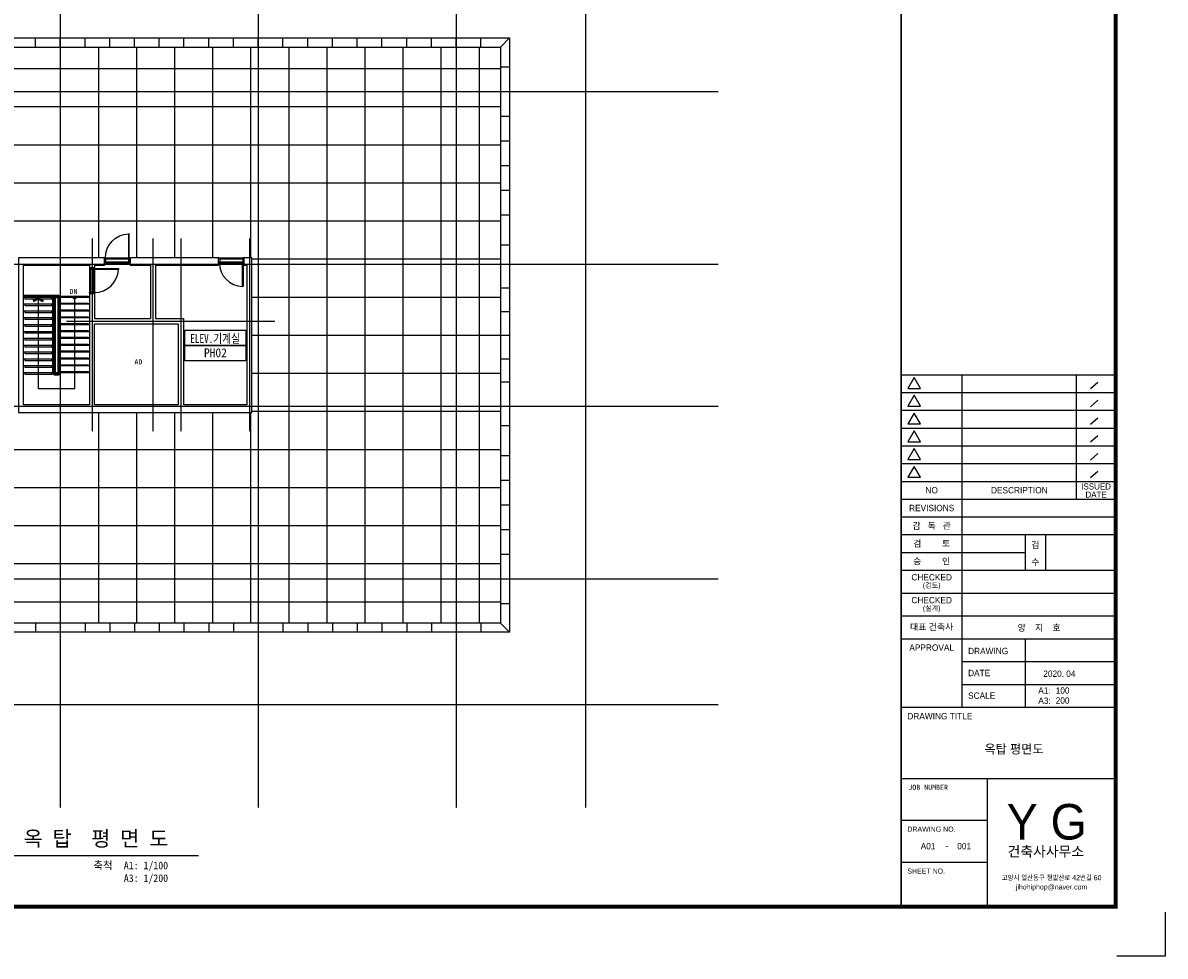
# Model space of a CAD drawing. Header units: millimetres. Extents: x 3921771 to 4005871, y -5256172 to -5196772.
# Tile 2 of 3: x 3960859 to 4005871, y -5256172 to -5219414. Entities that reach past the tile are written whole.
import ezdxf
from ezdxf.enums import TextEntityAlignment as Align

# ---------------------------------------------------------------- set-up
doc = ezdxf.new("R2010")
doc.units = ezdxf.units.MM
doc.header["$MEASUREMENT"] = 0
doc.linetypes.add('CEN', pattern=[66, 60, -2, 2, -2])
doc.layers.get('0').update_dxf_attribs({"linetype": 'CONTINUOUS'})
for name, color, linetype in [('0-TEX(타이틀)', 2, 'CONTINUOUS'), ('3', 3, 'CONTINUOUS'), ('A_GE_FORM', 7, 'CONTINUOUS'), ('A_GE_TEXT', 3, 'CONTINUOUS'), ('CEN', 13, 'CEN'), ('DO', 7, 'CONTINUOUS'), ('DOR', 4, 'CONTINUOUS'), ('EL3', 7, 'CONTINUOUS'), ('HA', 9, 'CONTINUOUS'), ('HATS', 8, 'CONTINUOUS'), ('RBO', 1, 'CONTINUOUS'), ('ST', 7, 'CONTINUOUS'), ('ST2', 6, 'CONTINUOUS'), ('SY', 1, 'CONTINUOUS'), ('TE1', 3, 'CONTINUOUS'), ('TE2', 2, 'CONTINUOUS'), ('WA1', 2, 'CONTINUOUS')]:
    doc.layers.add(name, color=color, linetype=linetype)
doc.styles.add('SDP-S', font='txt')
doc.styles.add('굴림', font='txt')
doc.styles.add('나눔고딕', font='txt')
doc.styles.add('돋움', font='txt')
doc.styles.add('돋움체', font='txt')
doc.styles.add('울릉도L', font='HYWULM.TTF')

# ---------------------------------------------------------------- blocks, each defined once
blk = doc.blocks.new('D_1000')
at = {"layer": 'DO'}
blk.add_lwpolyline([(570687, -959494), (570687, -958554), (570722, -958554), (570722, -959494)], close=True, dxfattribs=at)
for points in [[(570702, -959654), (570702, -959534), (570687, -959534), (570687, -959494), (570657, -959494), (570657, -959694), (570687, -959694), (570702, -959654)], [(571612, -959654), (571612, -959534), (571627, -959534), (571627, -959494), (571657, -959494), (571657, -959694), (571627, -959694), (571612, -959654)]]:
    blk.add_lwpolyline(points, dxfattribs=at)
blk.add_arc((570687, -959494), 940, 0, 87.8662, dxfattribs=at)
blk = doc.blocks.new('sheet _서영')
at = {"layer": 'A_GE_FORM', "color": 161}
for p, q in [((-361952.99, -1058829.43), (-361868.89, -1058829.43)), ((-361928.99, -1058960.43), (-361928.99, -1058829.43)), ((-361883.91, -1058878.43), (-361883.91, -1058829.43)), ((-361875.5, -1058832.51), (-361878.46, -1058835.03)), ((-361952.99, -1058836.43), (-361868.89, -1058836.43)), ((-361875.5, -1058839.51), (-361878.46, -1058842.03)), ((-361952.99, -1058843.43), (-361868.89, -1058843.43)), ((-361875.5, -1058846.51), (-361878.46, -1058849.03)), ((-361952.99, -1058850.43), (-361868.89, -1058850.43)), ((-361875.5, -1058853.51), (-361878.46, -1058856.03)), ((-361952.99, -1058857.43), (-361868.89, -1058857.43)), ((-361952.99, -1058864.43), (-361868.89, -1058864.43)), ((-361875.5, -1058860.51), (-361878.46, -1058863.03)), ((-361875.5, -1058867.51), (-361878.46, -1058870.03)), ((-361952.99, -1058871.43), (-361868.89, -1058871.43)), ((-361952.99, -1058878.43), (-361868.49, -1058878.43)), ((-361952.99, -1058885.43), (-361868.49, -1058885.43)), ((-361952.99, -1058892.43), (-361868.49, -1058892.43)), ((-361903.99, -1058906.43), (-361903.99, -1058892.43)), ((-361895.99, -1058906.43), (-361895.99, -1058892.43)), ((-361952.99, -1058899.43), (-361903.99, -1058899.43)), ((-361952.99, -1058906.43), (-361868.49, -1058906.43)), ((-361952.99, -1058915.43), (-361868.49, -1058915.43)), ((-361952.99, -1058924.43), (-361868.49, -1058924.43)), ((-361952.99, -1058933.43), (-361868.49, -1058933.43)), ((-361903.99, -1058960.43), (-361903.99, -1058933.43)), ((-361928.99, -1058942.43), (-361868.49, -1058942.43)), ((-361928.99, -1058951.43), (-361868.49, -1058951.43)), ((-361952.99, -1058960.43), (-361868.49, -1058960.43)), ((-361952.99, -1058988.43), (-361868.49, -1058988.43)), ((-361918.99, -1059038.93), (-361918.99, -1058988.43)), ((-361952.99, -1059004.93), (-361918.99, -1059004.93)), ((-361952.99, -1059021.43), (-361918.99, -1059021.43))]:
    blk.add_line(p, q, dxfattribs=at)
at = {"layer": 'A_GE_FORM'}
for p, q in [((-361848.99, -1059041.18), (-361848.99, -1059058.43)), ((-361848.99, -1059058.43), (-361867.99, -1059058.43))]:
    blk.add_line(p, q, dxfattribs=at)
at = {"layer": 'A_GE_FORM', "const_width": 1.5}
blk.add_lwpolyline([(-361868.49, -1059038.93), (-362670.49, -1059038.93), (-362670.49, -1058483.93), (-361868.49, -1058483.93)], close=True, dxfattribs=at)
at = {"layer": 'A_GE_FORM', "const_width": 0.6}
blk.add_lwpolyline([(-361952.99, -1059038.93), (-361952.99, -1058483.93)], dxfattribs=at)
at = {"layer": 'A_GE_FORM', "color": 7}
for points in [[(-361947.88, -1058830.55), (-361950.34, -1058834.82), (-361945.41, -1058834.82)], [(-361947.88, -1058837.55), (-361950.34, -1058841.82), (-361945.41, -1058841.82)], [(-361947.88, -1058844.55), (-361950.34, -1058848.82), (-361945.41, -1058848.82)], [(-361947.88, -1058851.55), (-361950.34, -1058855.82), (-361945.41, -1058855.82)], [(-361947.88, -1058858.55), (-361950.34, -1058862.82), (-361945.41, -1058862.82)], [(-361947.88, -1058865.55), (-361950.34, -1058869.82), (-361945.41, -1058869.82)]]:
    blk.add_lwpolyline(points, close=True, dxfattribs=at)
at = {"layer": 'A_GE_TEXT'}
for s, height, style, p in [('NO', 2.5, '돋움', (-361940.99, -1058874.93)), ('DESCRIPTION', 2.5, '돋움', (-361906.45, -1058874.93)), ('ISSUED', 2.4, '돋움', (-361876.2, -1058873.45)), ('DATE', 2.4, '돋움', (-361876.2, -1058876.65)), ('REVISIONS', 2.5, '돋움', (-361940.99, -1058881.93)), ('감   독   관', 2.5, '돋움', (-361940.99, -1058888.93)), ('검         토', 2.5, '돋움', (-361940.99, -1058895.93)), ('승         인', 2.5, '돋움', (-361940.99, -1058902.93)), ('CHECKED', 2.5, '돋움', (-361940.99, -1058909.21)), ('(검토)', 2, '돋움', (-361940.99, -1058912.39)), ('CHECKED', 2.5, '돋움', (-361940.99, -1058918.21)), ('(설계)', 2, '돋움', (-361940.99, -1058921.39)), ('대표 건축사', 2.5, '돋움', (-361940.99, -1058928.78)), ('APPROVAL', 2.5, '돋움', (-361940.99, -1058936.93)), ('-', 2.5, '나눔고딕', (-361934.99, -1059014.93))]:
    blk.add_text(s, height=height, dxfattribs=dict(at, style=style)).set_placement(p, align=Align.MIDDLE_CENTER)
for s, height, style, p in [('검', 2.5, '돋움', (-361901.77, -1058897.75)), ('수', 2.5, '돋움', (-361901.77, -1058904.47)), ('Y G', 14, '울릉도L', (-361911.43, -1059012.51)), ('건축사사무소', 4, '돋움', (-361911.07, -1059019.2))]:
    blk.add_text(s, height=height, dxfattribs=dict(at, style=style)).set_placement(p)
for s, height, style, p in [('DRAWING', 2.5, '돋움', (-361926.65, -1058938.25)), ('DATE', 2.5, '돋움', (-361926.65, -1058946.92)), ('SCALE', 2.5, '돋움', (-361926.65, -1058955.83)), ('A1:', 2.5, '돋움', (-361898.99, -1058953.83)), ('A3:', 2.5, '돋움', (-361898.99, -1058957.83)), ('DRAWING TITLE', 2.5, '돋움', (-361950.58, -1058963.93)), ('JOB NUMBER', 2, '나눔고딕', (-361950.2, -1058991.93)), ('DRAWING NO.', 2, '돋움', (-361950.59, -1059008.43)), ('SHEET NO.', 2, '돋움', (-361950.59, -1059024.93))]:
    blk.add_text(s, height=height, dxfattribs=dict(at, style=style)).set_placement(p, align=Align.MIDDLE_LEFT)
at = {"layer": 'A_GE_TEXT', "style": '돋움', "width": 0.9}
for s, p in [('고양시 일산동구 정발산로 42번길 60', (-361893.74, -1059027.54)), ('jihohiphop@naver.com', (-361893.74, -1059031.18))]:
    blk.add_text(s, height=2, dxfattribs=at).set_placement(p, align=Align.MIDDLE_CENTER)
blk = doc.blocks.new('ARROW1')
for p, q in [((0, 0), (0.29, 0.5)), ((0, 0), (0.29, -0.5)), ((0.16, 0), (0.41, 0.43)), ((0.16, 0), (0.41, -0.43)), ((0.29, 0.5), (0.41, 0.43)), ((0.29, -0.5), (0.41, -0.43))]:
    blk.add_line(p, q)

msp = doc.modelspace()

# ---------------------------------------------------------------- linework, layer by layer
at = {"layer": 'CEN'}
for p, q in [((3962334.289, -5205977.477), (3962334.289, -5250325.917)), ((3970134.289, -5205977.477), (3970134.289, -5250325.917)), ((3977934.289, -5205977.477), (3977934.289, -5250325.917)), ((3983034.289, -5205977.477), (3983034.289, -5250325.917)), ((3937398.874, -5222112.953), (3988257.54, -5222112.953)), ((3963584.289, -5227912.953), (3963584.289, -5235512.953)), ((3965984.289, -5227912.953), (3965984.289, -5235512.953)), ((3967084.289, -5227912.953), (3967084.289, -5235512.953)), ((3969784.289, -5227912.953), (3969784.289, -5235512.953)), ((3937398.874, -5228912.953), (3988257.54, -5228912.953)), ((3962584.289, -5231162.953), (3970784.289, -5231162.953)), ((3937398.874, -5234512.953), (3988257.54, -5234512.953)), ((3937398.874, -5241312.953), (3988257.54, -5241312.953)), ((3937398.874, -5246262.953), (3988257.54, -5246262.953))]:
    msp.add_line(p, q, dxfattribs=at)
at = {"layer": 'DOR', "ltscale": 1000}
for p, q in [((3964114.289, -5228662.953), (3965054.289, -5228662.953)), ((3964114.289, -5228862.953), (3965054.289, -5228862.953)), ((3964129.289, -5228702.953), (3965039.289, -5228702.953)), ((3964129.289, -5228822.953), (3965046.789, -5228822.953)), ((3968604.289, -5228662.953), (3969544.289, -5228662.953)), ((3968604.289, -5228862.953), (3969544.289, -5228862.953)), ((3968619.289, -5228702.953), (3969529.289, -5228702.953)), ((3968619.289, -5228822.953), (3969536.789, -5228822.953)), ((3963484.289, -5229092.953), (3963484.289, -5230032.953)), ((3963524.289, -5229107.953), (3963524.289, -5230025.453)), ((3963644.289, -5229107.953), (3963644.289, -5230017.953)), ((3963684.289, -5229092.953), (3963684.289, -5230032.953))]:
    msp.add_line(p, q, dxfattribs=at)
at = {"layer": 'EL3', "ltscale": 1000}
for points in [[(3960884.289, -5230139.953), (3962264.289, -5230139.953, -0.414213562), (3962322.289, -5230197.953), (3962322.289, -5233227.953, -0.414213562), (3962264.289, -5233285.953), (3962104.289, -5233285.953, -0.414213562), (3962046.289, -5233227.953), (3962046.289, -5230227.953)], [(3960884.289, -5230177.953), (3962264.289, -5230177.953, -0.414213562), (3962284.289, -5230197.953), (3962284.289, -5233227.953, -0.414213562), (3962264.289, -5233247.953), (3962104.289, -5233247.953, -0.414213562), (3962084.289, -5233227.953), (3962084.289, -5230227.953)]]:
    msp.add_lwpolyline(points, format="xyb", dxfattribs=at)
msp.add_lwpolyline([(3962134.289, -5233197.953), (3962134.289, -5230227.953), (3962234.289, -5230227.953), (3962234.289, -5233197.953)], close=True, dxfattribs=at)
at = {"layer": 'HA', "ltscale": 1000}
for p, q in [((3961359.289, -5220367.953), (3961359.289, -5220007.953)), ((3962334.289, -5220367.953), (3962334.289, -5220007.953)), ((3963309.289, -5220367.953), (3963309.289, -5220007.953)), ((3964284.289, -5220367.953), (3964284.289, -5220007.953)), ((3965259.289, -5220367.953), (3965259.289, -5220007.953)), ((3966234.289, -5220367.953), (3966234.289, -5220007.953)), ((3967209.289, -5220367.953), (3967209.289, -5220007.953)), ((3968184.289, -5220367.953), (3968184.289, -5220007.953)), ((3969159.289, -5220367.953), (3969159.289, -5220007.953)), ((3970134.289, -5220367.953), (3970134.289, -5220007.953)), ((3971109.289, -5220367.953), (3971109.289, -5220007.953)), ((3972084.289, -5220367.953), (3972084.289, -5220007.953)), ((3973059.289, -5220367.953), (3973059.289, -5220007.953)), ((3974034.289, -5220367.953), (3974034.289, -5220007.953)), ((3975009.289, -5220367.953), (3975009.289, -5220007.953)), ((3975984.289, -5220367.953), (3975984.289, -5220007.953)), ((3976959.289, -5220367.953), (3976959.289, -5220007.953)), ((3977934.289, -5220367.953), (3977934.289, -5220007.953)), ((3978909.289, -5220367.953), (3978909.289, -5220007.953)), ((3979679.289, -5220367.953), (3980039.289, -5220007.953)), ((3979679.289, -5221141.524), (3980039.289, -5221141.524)), ((3979679.289, -5222112.953), (3980039.289, -5222112.953)), ((3979679.289, -5223084.381), (3980039.289, -5223084.381)), ((3979679.289, -5224055.81), (3980039.289, -5224055.81)), ((3979679.289, -5225027.239), (3980039.289, -5225027.239)), ((3979679.289, -5225998.667), (3980039.289, -5225998.667)), ((3979679.289, -5226970.096), (3980039.289, -5226970.096)), ((3979679.289, -5228151.697), (3980039.289, -5228151.697)), ((3979679.289, -5228912.953), (3980039.289, -5228912.953)), ((3979679.289, -5229846.286), (3980039.289, -5229846.286)), ((3979679.289, -5230779.619), (3980039.289, -5230779.619)), ((3979679.289, -5231712.953), (3980039.289, -5231712.953)), ((3979679.289, -5232646.286), (3980039.289, -5232646.286)), ((3979679.289, -5233554.619), (3980039.289, -5233554.619)), ((3979679.289, -5234512.953), (3980039.289, -5234512.953)), ((3979679.289, -5235274.209), (3980039.289, -5235274.209)), ((3979679.289, -5236455.81), (3980039.289, -5236455.81)), ((3979679.289, -5237427.239), (3980039.289, -5237427.239)), ((3979679.289, -5238398.667), (3980039.289, -5238398.667)), ((3979679.289, -5239370.096), (3980039.289, -5239370.096)), ((3979679.289, -5240341.524), (3980039.289, -5240341.524)), ((3979679.289, -5241311.368), (3980039.289, -5241311.368)), ((3979679.289, -5242284.381), (3980039.289, -5242284.381)), ((3961359.289, -5243057.953), (3961359.289, -5243417.953)), ((3962334.289, -5243057.953), (3962334.289, -5243417.953)), ((3963309.289, -5243057.953), (3963309.289, -5243417.953)), ((3964284.289, -5243057.953), (3964284.289, -5243417.953)), ((3965259.289, -5243057.953), (3965259.289, -5243417.953)), ((3966234.289, -5243057.953), (3966234.289, -5243417.953)), ((3967209.289, -5243057.953), (3967209.289, -5243417.953)), ((3968184.289, -5243057.953), (3968184.289, -5243417.953)), ((3969159.289, -5243057.953), (3969159.289, -5243417.953)), ((3970134.289, -5243057.953), (3970134.289, -5243417.953)), ((3971109.289, -5243057.953), (3971109.289, -5243417.953)), ((3972084.289, -5243057.953), (3972084.289, -5243417.953)), ((3973059.289, -5243057.953), (3973059.289, -5243417.953)), ((3974034.289, -5243057.953), (3974034.289, -5243417.953)), ((3975009.289, -5243057.953), (3975009.289, -5243417.953)), ((3975984.289, -5243057.953), (3975984.289, -5243417.953)), ((3976959.289, -5243057.953), (3976959.289, -5243417.953)), ((3977934.289, -5243057.953), (3977934.289, -5243417.953)), ((3978909.289, -5243057.953), (3978909.289, -5243417.953)), ((3979679.289, -5243057.953), (3980039.289, -5243417.953)), ((3979679.289, -5243057.953), (3980039.289, -5243417.953))]:
    msp.add_line(p, q, dxfattribs=at)
for points in [[(3944629.289, -5220007.953), (3980039.289, -5220007.953), (3980039.289, -5243417.953), (3944629.289, -5243417.953)], [(3944989.289, -5220367.953), (3979679.289, -5220367.953), (3979679.289, -5243057.953), (3944989.289, -5243057.953)]]:
    msp.add_lwpolyline(points, close=True, dxfattribs=at)
at = {"layer": 'HATS', "ltscale": 1000}
for p, q in [((3962334.289, -5220367.953), (3962334.289, -5228662.953)), ((3963834.289, -5220367.953), (3963834.289, -5228662.953)), ((3965334.289, -5220367.953), (3965334.289, -5228662.953)), ((3966834.289, -5220367.953), (3966834.289, -5228662.953)), ((3968334.289, -5220367.953), (3968334.289, -5228662.953)), ((3969834.289, -5220367.953), (3969834.289, -5228662.953)), ((3971334.289, -5220367.953), (3971334.289, -5243057.953)), ((3972834.289, -5220367.953), (3972834.289, -5243057.953)), ((3974334.289, -5220367.953), (3974334.289, -5243057.953)), ((3975834.289, -5220367.953), (3975834.289, -5243057.953)), ((3977334.289, -5220367.953), (3977334.289, -5243057.953)), ((3978834.289, -5220367.953), (3978834.289, -5243057.953)), ((3944989.289, -5221212.953), (3979679.289, -5221212.953)), ((3944989.289, -5222712.953), (3979679.289, -5222712.953)), ((3944989.289, -5224212.953), (3979679.289, -5224212.953)), ((3944989.289, -5225712.953), (3979679.289, -5225712.953)), ((3944989.289, -5227212.953), (3979679.289, -5227212.953)), ((3969884.289, -5228712.953), (3979679.289, -5228712.953)), ((3969884.289, -5230212.953), (3979679.289, -5230212.953)), ((3969884.289, -5231712.953), (3979679.289, -5231712.953)), ((3969884.289, -5233212.953), (3979679.289, -5233212.953)), ((3962334.289, -5234762.953), (3962334.289, -5243057.953)), ((3963834.289, -5234762.953), (3963834.289, -5243057.953)), ((3965334.289, -5234762.953), (3965334.289, -5243057.953)), ((3966834.289, -5234762.953), (3966834.289, -5243057.953)), ((3968334.289, -5234762.953), (3968334.289, -5243057.953)), ((3969834.289, -5234762.953), (3969834.289, -5243057.953)), ((3969884.289, -5234712.953), (3979679.289, -5234712.953)), ((3944989.289, -5236212.953), (3979679.289, -5236212.953)), ((3944989.289, -5237712.953), (3979679.289, -5237712.953)), ((3944989.289, -5239212.953), (3979679.289, -5239212.953)), ((3944989.289, -5240712.953), (3979679.289, -5240712.953)), ((3944989.289, -5242212.953), (3979679.289, -5242212.953))]:
    msp.add_line(p, q, dxfattribs=at)
at = {"layer": 'RBO'}
for points in [[(3967241.989, -5232123.84), (3967241.989, -5231523.84), (3969641.989, -5231523.84), (3969641.989, -5232123.84)], [(3967241.989, -5232723.84), (3967241.989, -5232123.84), (3969641.989, -5232123.84), (3969641.989, -5232723.84)]]:
    msp.add_lwpolyline(points, close=True, dxfattribs=at)
at = {"layer": 'ST', "ltscale": 1000}
for p, q in [((3962084.289, -5230227.953), (3960884.289, -5230227.953)), ((3962284.289, -5230227.953), (3962084.289, -5230227.953)), ((3962134.289, -5230227.953), (3962134.289, -5233197.953)), ((3962234.289, -5230227.953), (3962234.289, -5233197.953)), ((3963484.289, -5230227.953), (3962322.289, -5230227.953)), ((3962046.289, -5230497.953), (3960884.289, -5230497.953)), ((3962046.289, -5230767.953), (3960884.289, -5230767.953)), ((3962134.289, -5230497.953), (3962084.289, -5230497.953)), ((3962134.289, -5230767.953), (3962084.289, -5230767.953)), ((3962284.289, -5230497.953), (3962234.289, -5230497.953)), ((3962284.289, -5230767.953), (3962234.289, -5230767.953)), ((3963484.289, -5230497.953), (3962322.289, -5230497.953)), ((3963484.289, -5230767.953), (3962322.289, -5230767.953)), ((3962046.289, -5231037.953), (3960884.289, -5231037.953)), ((3962134.289, -5231037.953), (3962084.289, -5231037.953)), ((3962284.289, -5231037.953), (3962234.289, -5231037.953)), ((3963484.289, -5231037.953), (3962322.289, -5231037.953)), ((3962046.289, -5231307.953), (3960884.289, -5231307.953)), ((3962046.289, -5231577.953), (3960884.289, -5231577.953)), ((3962134.289, -5231307.953), (3962084.289, -5231307.953)), ((3962134.289, -5231577.953), (3962084.289, -5231577.953)), ((3962284.289, -5231307.953), (3962234.289, -5231307.953)), ((3962284.289, -5231577.953), (3962234.289, -5231577.953)), ((3963484.289, -5231307.953), (3962322.289, -5231307.953)), ((3963484.289, -5231577.953), (3962322.289, -5231577.953)), ((3962046.289, -5231847.953), (3960884.289, -5231847.953)), ((3962046.289, -5232117.953), (3960884.289, -5232117.953)), ((3962134.289, -5231847.953), (3962084.289, -5231847.953)), ((3962134.289, -5232117.953), (3962084.289, -5232117.953)), ((3962284.289, -5231847.953), (3962234.289, -5231847.953)), ((3962284.289, -5232117.953), (3962234.289, -5232117.953)), ((3963484.289, -5231847.953), (3962322.289, -5231847.953)), ((3963484.289, -5232117.953), (3962322.289, -5232117.953)), ((3962046.289, -5232387.953), (3960884.289, -5232387.953)), ((3962134.289, -5232387.953), (3962084.289, -5232387.953)), ((3962284.289, -5232387.953), (3962234.289, -5232387.953)), ((3963484.289, -5232387.953), (3962322.289, -5232387.953)), ((3962046.289, -5232657.953), (3960884.289, -5232657.953)), ((3962046.289, -5232927.953), (3960884.289, -5232927.953)), ((3962134.289, -5232657.953), (3962084.289, -5232657.953)), ((3962134.289, -5232927.953), (3962084.289, -5232927.953)), ((3962284.289, -5232657.953), (3962234.289, -5232657.953)), ((3962284.289, -5232927.953), (3962234.289, -5232927.953)), ((3963484.289, -5232657.953), (3962322.289, -5232657.953)), ((3963484.289, -5232927.953), (3962322.289, -5232927.953)), ((3962046.289, -5233197.953), (3960884.289, -5233197.953)), ((3962284.289, -5233197.953), (3962084.289, -5233197.953)), ((3963484.289, -5233197.953), (3962322.289, -5233197.953))]:
    msp.add_line(p, q, dxfattribs=at)
at = {"layer": 'ST2', "ltscale": 1000}
for points in [[(3960934.785, -5230227.953), (3960934.785, -5230277.953), (3961996.289, -5230277.953), (3961996.289, -5230227.953)], [(3962372.785, -5230227.953), (3962372.785, -5230177.953), (3963434.289, -5230177.953), (3963434.289, -5230227.953)], [(3960934.785, -5230497.953), (3960934.785, -5230547.953), (3961996.289, -5230547.953), (3961996.289, -5230497.953)], [(3960934.785, -5230767.953), (3960934.785, -5230817.953), (3961996.289, -5230817.953), (3961996.289, -5230767.953)], [(3962372.785, -5230497.953), (3962372.785, -5230447.953), (3963434.289, -5230447.953), (3963434.289, -5230497.953)], [(3962372.785, -5230767.953), (3962372.785, -5230717.953), (3963434.289, -5230717.953), (3963434.289, -5230767.953)], [(3960934.785, -5231037.953), (3960934.785, -5231087.953), (3961996.289, -5231087.953), (3961996.289, -5231037.953)], [(3962372.785, -5231037.953), (3962372.785, -5230987.953), (3963434.289, -5230987.953), (3963434.289, -5231037.953)], [(3962372.785, -5231307.953), (3962372.785, -5231257.953), (3963434.289, -5231257.953), (3963434.289, -5231307.953)], [(3960934.785, -5231307.953), (3960934.785, -5231357.953), (3961996.289, -5231357.953), (3961996.289, -5231307.953)], [(3960934.785, -5231577.953), (3960934.785, -5231627.953), (3961996.289, -5231627.953), (3961996.289, -5231577.953)], [(3962372.785, -5231577.953), (3962372.785, -5231527.953), (3963434.289, -5231527.953), (3963434.289, -5231577.953)], [(3960934.785, -5231847.953), (3960934.785, -5231897.953), (3961996.289, -5231897.953), (3961996.289, -5231847.953)], [(3960934.785, -5232117.953), (3960934.785, -5232167.953), (3961996.289, -5232167.953), (3961996.289, -5232117.953)], [(3962372.785, -5231847.953), (3962372.785, -5231797.953), (3963434.289, -5231797.953), (3963434.289, -5231847.953)], [(3962372.785, -5232117.953), (3962372.785, -5232067.953), (3963434.289, -5232067.953), (3963434.289, -5232117.953)], [(3960934.785, -5232387.953), (3960934.785, -5232437.953), (3961996.289, -5232437.953), (3961996.289, -5232387.953)], [(3962372.785, -5232387.953), (3962372.785, -5232337.953), (3963434.289, -5232337.953), (3963434.289, -5232387.953)], [(3962372.785, -5232657.953), (3962372.785, -5232607.953), (3963434.289, -5232607.953), (3963434.289, -5232657.953)], [(3960934.785, -5232657.953), (3960934.785, -5232707.953), (3961996.289, -5232707.953), (3961996.289, -5232657.953)], [(3960934.785, -5232927.953), (3960934.785, -5232977.953), (3961996.289, -5232977.953), (3961996.289, -5232927.953)], [(3962372.785, -5232927.953), (3962372.785, -5232877.953), (3963434.289, -5232877.953), (3963434.289, -5232927.953)], [(3960934.785, -5233197.953), (3960934.785, -5233247.953), (3961996.289, -5233247.953), (3961996.289, -5233197.953)], [(3962372.785, -5233197.953), (3962372.785, -5233147.953), (3963434.289, -5233147.953), (3963434.289, -5233197.953)]]:
    msp.add_lwpolyline(points, dxfattribs=at)
at = {"layer": 'SY'}
for p, q in [((3961465.289, -5230293.585), (3961465.289, -5233830.453)), ((3962903.289, -5233830.453), (3962903.289, -5230227.953)), ((3962903.289, -5233830.453), (3961465.289, -5233830.453)), ((3956882.551, -5252202.431), (3967786.028, -5252202.431))]:
    msp.add_line(p, q, dxfattribs=at)
msp.add_circle((3962903.289, -5230227.953), 62.5, dxfattribs=at)
at = {"layer": 'WA1'}
for p, q in [((3963484.289, -5228962.953), (3963484.289, -5229052.953)), ((3963484.289, -5229052.953), (3963684.289, -5229052.953)), ((3963684.289, -5228962.953), (3963684.289, -5229052.953)), ((3964074.289, -5228962.953), (3964074.289, -5228662.953)), ((3965094.289, -5228962.953), (3965094.289, -5228662.953)), ((3965884.289, -5228962.953), (3965884.289, -5231062.953)), ((3966084.289, -5228962.953), (3966084.289, -5231062.953)), ((3968564.289, -5228962.953), (3968564.289, -5228662.953)), ((3969584.289, -5228962.953), (3969584.289, -5228662.953)), ((3963484.289, -5230072.953), (3963484.289, -5234462.953)), ((3963484.289, -5230072.953), (3963684.289, -5230072.953)), ((3963684.289, -5230072.953), (3963684.289, -5231062.953)), ((3963684.289, -5231062.953), (3965884.289, -5231062.953)), ((3963684.289, -5231262.953), (3966984.289, -5231262.953)), ((3966084.289, -5231062.953), (3967184.289, -5231062.953)), ((3966984.289, -5231262.953), (3966984.289, -5234462.953)), ((3967184.289, -5231062.953), (3967184.289, -5234462.953))]:
    msp.add_line(p, q, dxfattribs=at)
for points in [[(3964074.289, -5228662.953), (3960684.289, -5228662.953), (3960684.289, -5234762.953), (3969884.289, -5234762.953), (3969884.289, -5228662.953), (3969584.289, -5228662.953)], [(3963484.289, -5234462.953), (3960884.289, -5234462.953), (3960884.289, -5228962.953), (3963484.289, -5228962.953)], [(3963684.289, -5228962.953), (3964074.289, -5228962.953)], [(3968564.289, -5228662.953), (3965094.289, -5228662.953)], [(3965094.289, -5228962.953), (3965884.289, -5228962.953)], [(3966084.289, -5228962.953), (3968564.289, -5228962.953)], [(3969584.289, -5228962.953), (3969684.289, -5228962.953), (3969684.289, -5234462.953)], [(3966984.289, -5234462.953), (3963684.289, -5234462.953), (3963684.289, -5231262.953)], [(3969684.289, -5234462.953), (3967184.289, -5234462.953)]]:
    msp.add_lwpolyline(points, dxfattribs=at)

# ---------------------------------------------------------------- block references
at = {"layer": '3', "xscale": 100, "yscale": 100, "zscale": 100}
msp.add_blockref('sheet _서영', (40190770.4, 100649671.693), dxfattribs=at)
at = {"layer": 'DO', "xscale": -1}
msp.add_blockref('D_1000', (4535741.359, -4269169.333), dxfattribs=at)
at = {"layer": 'DO'}
for p, rotation in [((4540231.359, -6188356.573), 180), ((4923177.91, -4658405.883), 269.9999999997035)]:
    msp.add_blockref('D_1000', p, dxfattribs=dict(at, rotation=rotation))
at = {"layer": 'SY', "xscale": 398.7538940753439, "yscale": 398.7538941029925, "zscale": 398.7538940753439, "rotation": 270}
msp.add_blockref('ARROW1', (3961465.289, -5230227.953), dxfattribs=at)

# ---------------------------------------------------------------- texts
at = {"layer": '0-TEX(타이틀)', "style": '굴림'}
for s, height, p in [('양    지    호', 250, (4001750.838, -5243239.809)), ('2020. 04', 248.6667, (4002336.865, -5245046.974)), ('100', 248.6667, (4002102.865, -5245710.191)), ('200', 248.6667, (4002102.865, -5246104.388)), ('A01', 250, (3996820.684, -5251838.778)), ('001', 250, (3998224.204, -5251838.778))]:
    msp.add_text(s, height=height, dxfattribs=at).set_placement(p, align=Align.MIDDLE_RIGHT)
msp.add_text('옥탑 평면도', height=350, dxfattribs=at).set_placement((3999914.389, -5248019.296), align=Align.MIDDLE_CENTER)
at = {"layer": 'TE1', "style": 'SDP-S'}
for s, p in [('DN', (3962697.242, -5230090.108)), ('AD', (3965255.519, -5232867.873))]:
    msp.add_text(s, height=200, dxfattribs=at).set_placement(p)
at = {"layer": 'TE1', "linetype": 'Continuous', "style": '돋움체'}
msp.add_text('옥 탑  평 면 도', height=600, dxfattribs=at).set_placement((3960887.246, -5252021.022), align=Align.BOTTOM_LEFT)
for s, p in [('축척', (3964394.938, -5252840.88)), ('A1: 1/100', (3966583.641, -5252840.88)), ('A3: 1/200', (3966583.641, -5253340.88))]:
    msp.add_text(s, height=300, dxfattribs=at).set_placement(p, align=Align.BOTTOM_RIGHT)
at = {"layer": 'TE2', "style": '돋움체', "width": 0.8}
msp.add_text('ELEV.기계실', height=350, dxfattribs=at).set_placement((3968437.859, -5231837.676), align=Align.MIDDLE)
at = {"layer": 'TE2', "style": '돋움체'}
msp.add_text('PH02', height=350, dxfattribs=at).set_placement((3968448.281, -5232410.318), align=Align.MIDDLE)

doc.saveas('drawing.dxf')
